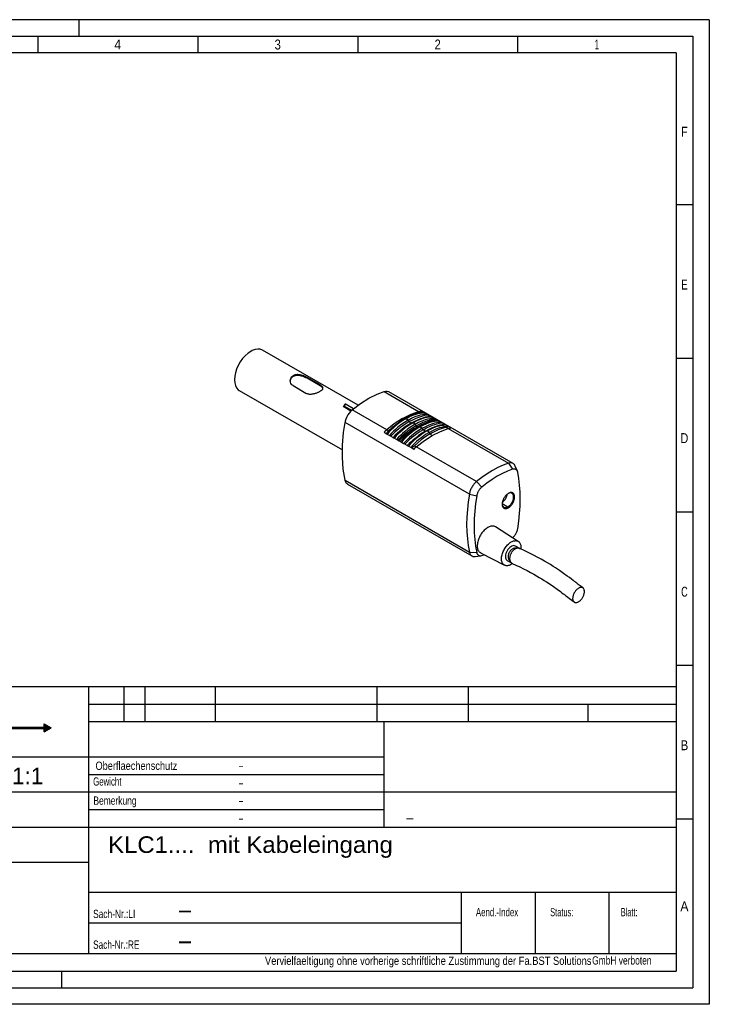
# Paper-space layout 'Blatt-1' of a CAD drawing. Header units: millimetres. Extents: x 0 to 420, y 0 to 297.
# Tile 2 of 2: x 212 to 420, y 0 to 297. Entities that reach past the tile are written whole.
import ezdxf
from ezdxf.enums import TextEntityAlignment as Align

# ---------------------------------------------------------------- set-up
doc = ezdxf.new("R2010")
doc.units = ezdxf.units.MM
doc.layers.add('LAYER0', color=7, linetype='Continuous')
doc.styles.add('VERO0-osifont', font='osifont-2014-11-14.ttf')
doc.styles.add('VERO1-TXT', font='txt')

# ---------------------------------------------------------------- blocks, each defined once
blk = doc.blocks.new('Entity set 0')
at = {"layer": 'LAYER0', "color": 252, "linetype": 'Continuous'}
for p, q in [((420, 297), (0, 297)), ((230, 297), (230, 292)), ((420, 297), (420, 0)), ((20, 292), (415, 292)), ((217.57, 292), (217.57, 287)), ((265.79, 292), (265.79, 287)), ((314.01, 292), (314.01, 287)), ((362.23, 292), (362.23, 287)), ((415, 292), (415, 5)), ((415, 241.13), (410, 241.13)), ((415, 194.82), (410, 194.82)), ((415, 148.5), (410, 148.5)), ((415, 102.18), (410, 102.18)), ((415, 55.87), (410, 55.87)), ((224.78, 10), (224.78, 5)), ((20, 5), (415, 5)), ((420, 0), (0, 0))]:
    blk.add_line(p, q, dxfattribs=at)
at = {"layer": 'LAYER0', "color": 4, "linetype": 'Continuous'}
for p, q in [((410, 287), (25, 287)), ((410, 287), (410, 10)), ((25, 10), (410, 10))]:
    blk.add_line(p, q, dxfattribs=at)
at = {"layer": 'LAYER0', "color": 7, "linetype": 'Continuous', "style": 'VERO0-osifont'}
for s, width, p, p2 in [('3', 0.977277, (288.95, 288.01), (290.86, 288.01)), ('2', 0.980352, (337.19, 288.01), (339.05, 288.01)), ('4', 0.976191, (240.67, 288.01), (242.7, 288.01)), ('1', 0.980834, (385.43, 288.01), (386.8, 288.01)), ('F', 0.980822, (411.52, 261.69), (413.48, 261.69)), ('E', 0.980822, (411.52, 215.59), (413.48, 215.59)), ('D', 0.979347, (411.33, 169.28), (413.67, 169.28)), ('C', 0.979347, (411.52, 122.96), (413.48, 122.96)), ('B', 0.977133, (411.34, 76.64), (413.66, 76.64)), ('A', 0.980459, (411.27, 28.05), (413.73, 28.05))]:
    blk.add_text(s, height=3, dxfattribs=dict(at, width=width)).set_placement(p, p2, align=Align.FIT)
blk = doc.blocks.new('Entity set 1')
at = {"layer": 'LAYER0', "color": 136, "linetype": 'Continuous'}
for p, q in [((155.6, 95.86), (410, 95.86)), ((155.6, 10), (155.6, 95.86)), ((155.6, 95.86), (410, 95.86)), ((232.98, 15.3), (232.98, 95.86)), ((243.58, 85.26), (243.58, 95.86)), ((249.94, 85.26), (249.94, 95.86)), ((271.14, 85.26), (271.14, 95.86)), ((319.9, 85.26), (319.9, 95.86)), ((347.46, 85.26), (347.46, 95.86)), ((232.98, 90.56), (410, 90.56)), ((383.5, 85.26), (383.5, 90.56)), ((232.98, 85.26), (410, 85.26)), ((322.02, 53.46), (322.02, 85.26)), ((155.6, 74.66), (322.02, 74.66)), ((184.22, 53.46), (184.22, 74.66)), ((160.9, 71.48), (169.38, 72.54)), ((160.9, 67.24), (160.9, 71.48)), ((169.38, 66.18), (169.38, 72.54)), ((175.74, 65.12), (175.74, 73.6)), ((159.84, 69.36), (170.44, 69.36)), ((171.5, 69.36), (179.98, 69.36)), ((232.98, 69.36), (322.02, 69.36)), ((160.9, 67.24), (169.38, 66.18)), ((155.6, 64.06), (410, 64.06)), ((232.98, 58.76), (322.02, 58.76)), ((155.6, 53.46), (410, 53.46)), ((155.6, 42.86), (232.98, 42.86)), ((232.98, 33.85), (410, 33.85)), ((345.34, 15.3), (345.34, 33.85)), ((367.6, 15.3), (367.6, 33.85)), ((389.86, 15.3), (389.86, 33.85)), ((232.98, 24.58), (345.34, 24.58)), ((155.6, 15.3), (410, 15.3))]:
    blk.add_line(p, q, dxfattribs=at)
at = {"layer": 'LAYER0', "color": 4, "linetype": 'Continuous'}
for p, q in [((165.3, 89.33), (175.75, 89.33)), ((165.54, 89.63), (175.52, 89.63)), ((165.78, 89.93), (175.28, 89.93)), ((166.02, 90.23), (175.05, 90.23)), ((166.37, 90.53), (174.68, 90.53)), ((166.78, 90.83), (174.28, 90.83)), ((167.18, 91.13), (173.89, 91.13)), ((167.74, 91.43), (173.3, 91.43)), ((168.5, 91.73), (172.57, 91.73)), ((169.97, 92.03), (171.11, 92.03)), ((164.25, 86.33), (165.52, 86.33)), ((164.3, 86.63), (165.52, 86.63)), ((164.34, 86.93), (165.52, 86.93)), ((164.39, 87.23), (165.52, 87.23)), ((164.43, 87.53), (165.52, 87.53)), ((164.55, 87.83), (165.52, 87.83)), ((164.68, 88.13), (176.38, 88.13)), ((164.81, 88.43), (176.25, 88.43)), ((164.94, 88.73), (176.12, 88.73)), ((165.05, 86.32), (165.52, 86.32)), ((165.05, 86.01), (165.05, 86.32)), ((165.07, 89.03), (175.98, 89.03)), ((165.52, 86.32), (165.52, 87.87)), ((165.52, 87.87), (167.63, 87.87)), ((166.25, 86.92), (168, 86.92)), ((166.25, 86.62), (168.01, 86.62)), ((167.92, 87.83), (170.34, 87.83)), ((168.49, 87.53), (169.8, 87.53)), ((168.61, 86.33), (169.49, 86.33)), ((168.69, 87.23), (169.54, 87.23)), ((168.74, 86.63), (169.43, 86.63)), ((168.75, 86.93), (169.44, 86.93)), ((168.76, 86.83), (168.76, 86.75)), ((168.76, 86.75), (169.42, 86.75)), ((168.76, 86.74), (169.42, 86.74)), ((169.42, 86.78), (169.42, 86.75)), ((170.21, 86.93), (172.03, 86.93)), ((170.28, 86.63), (174.25, 86.63)), ((170.48, 87.23), (171.57, 87.23)), ((171.09, 86.33), (174.25, 86.33)), ((171.81, 87.83), (173.1, 87.83)), ((172.09, 86.88), (172.48, 87.22)), ((172.15, 86.93), (174.25, 86.93)), ((172.41, 87.53), (173.1, 87.53)), ((172.48, 87.22), (173.1, 87.22)), ((172.49, 87.23), (172.63, 87.35)), ((172.49, 87.23), (173.1, 87.23)), ((172.49, 87.23), (173.1, 87.23)), ((173.1, 87.87), (176.14, 87.87)), ((173.1, 87.23), (173.1, 87.87)), ((173.1, 87.19), (173.1, 87.22)), ((173.1, 87.19), (174.25, 87.19)), ((174.25, 83.99), (174.25, 87.19)), ((174.98, 87.19), (176.14, 87.19)), ((174.98, 83.99), (174.98, 87.19)), ((174.98, 86.93), (176.71, 86.93)), ((174.98, 86.63), (176.75, 86.63)), ((174.98, 86.33), (176.79, 86.33)), ((176.14, 87.19), (176.14, 87.87)), ((176.14, 87.83), (176.5, 87.83)), ((176.14, 87.53), (176.63, 87.53)), ((176.14, 87.23), (176.67, 87.23)), ((164.21, 86.03), (165.05, 86.03)), ((164.21, 86.01), (165.05, 86.01)), ((164.21, 86), (165.05, 86)), ((164.24, 85.73), (165.05, 85.73)), ((164.28, 85.43), (165.52, 85.43)), ((164.31, 85.13), (165.52, 85.13)), ((164.35, 84.83), (165.52, 84.83)), ((164.38, 84.53), (165.52, 84.53)), ((164.47, 84.23), (165.52, 84.23)), ((164.59, 83.93), (170.64, 83.93)), ((164.71, 83.63), (176.35, 83.63)), ((164.83, 83.33), (176.21, 83.33)), ((165.05, 85.64), (165.05, 86)), ((165.05, 85.64), (165.52, 85.64)), ((165.52, 83.99), (165.52, 85.64)), ((165.52, 83.99), (167.77, 83.99)), ((166.25, 85.57), (167.99, 85.57)), ((166.25, 85.27), (168.24, 85.27)), ((166.25, 84.97), (168.22, 84.97)), ((168.34, 86.03), (169.67, 86.03)), ((168.56, 84.23), (169.79, 84.23)), ((168.77, 85.73), (170.65, 85.73)), ((168.83, 84.53), (169.4, 84.53)), ((168.94, 85.43), (171.78, 85.43)), ((168.95, 84.83), (169.54, 84.83)), ((168.98, 85.13), (171.96, 85.13)), ((169.3, 84.62), (169.86, 85.11)), ((170.2, 84.83), (171.83, 84.83)), ((171.37, 83.93), (176.48, 83.93)), ((172.17, 84.23), (174.25, 84.23)), ((172.36, 86.03), (174.25, 86.03)), ((172.5, 84.53), (174.25, 84.53)), ((172.64, 85.73), (174.25, 85.73)), ((172.67, 84.83), (174.25, 84.83)), ((172.72, 85.43), (174.25, 85.43)), ((172.73, 85.13), (174.25, 85.13)), ((174.25, 83.99), (174.98, 83.99)), ((174.98, 86.03), (176.83, 86.03)), ((174.98, 85.73), (176.83, 85.73)), ((174.98, 85.43), (176.79, 85.43)), ((174.98, 85.13), (176.74, 85.13)), ((174.98, 84.83), (176.7, 84.83)), ((174.98, 84.53), (176.66, 84.53)), ((174.98, 84.23), (176.61, 84.23)), ((177.77, 83.55), (219.52, 83.55)), ((177.77, 78.84), (177.77, 83.55)), ((177.77, 83.32), (221.53, 83.32)), ((178.09, 83.23), (219.52, 83.23)), ((178.09, 78.52), (178.09, 83.23)), ((219.52, 84.61), (221.64, 83.39)), ((219.52, 83.55), (219.52, 84.61)), ((219.52, 84.52), (219.68, 84.52)), ((219.52, 84.22), (220.2, 84.22)), ((219.52, 83.92), (220.72, 83.92)), ((219.52, 83.62), (221.23, 83.62)), ((219.52, 82.16), (221.64, 83.39)), ((219.52, 82.16), (219.52, 83.23)), ((164.96, 83.03), (176.08, 83.03)), ((165.14, 82.73), (175.94, 82.73)), ((165.37, 82.43), (175.7, 82.43)), ((165.59, 82.13), (175.46, 82.13)), ((165.82, 81.83), (175.22, 81.83)), ((166.09, 81.53), (174.98, 81.53)), ((166.48, 81.23), (174.59, 81.23)), ((166.87, 80.93), (174.18, 80.93)), ((167.26, 80.63), (173.77, 80.63)), ((167.94, 80.33), (173.13, 80.33)), ((177.77, 83.02), (178.09, 83.02)), ((177.77, 82.72), (178.09, 82.72)), ((177.77, 82.42), (178.09, 82.42)), ((177.77, 82.12), (178.09, 82.12)), ((177.77, 81.82), (178.09, 81.82)), ((177.77, 81.52), (178.09, 81.52)), ((177.77, 81.22), (178.09, 81.22)), ((177.77, 80.92), (178.09, 80.92)), ((177.77, 80.62), (178.09, 80.62)), ((177.77, 80.32), (178.09, 80.32)), ((219.52, 83.02), (221.01, 83.02)), ((219.52, 82.72), (220.49, 82.72)), ((219.52, 82.42), (219.97, 82.42)), ((164.2, 78.84), (177.77, 78.84)), ((164.2, 78.52), (164.2, 78.84)), ((164.2, 78.82), (178.09, 78.82)), ((164.2, 78.52), (178.09, 78.52)), ((168.65, 80.03), (172.37, 80.03)), ((177.77, 80.02), (178.09, 80.02)), ((177.77, 79.72), (178.09, 79.72)), ((177.77, 79.42), (178.09, 79.42)), ((177.77, 79.12), (178.09, 79.12))]:
    blk.add_line(p, q, dxfattribs=at)
at = {"layer": 'LAYER0', "color": 9, "linetype": 'Continuous'}
for p, q in [((179.76, 87.16), (180.06, 87.16)), ((179.81, 86.86), (180.16, 86.86)), ((179.84, 87.46), (180.18, 87.46)), ((180.05, 86.56), (180.58, 86.56)), ((180.15, 87.76), (181.3, 87.76)), ((180.52, 86.26), (181.09, 86.26)), ((182.49, 86.26), (182.79, 86.26)), ((182.59, 86.56), (182.92, 86.56)), ((182.82, 86.86), (184.14, 86.86)), ((184.04, 86.56), (184.37, 86.56)), ((184.17, 86.26), (184.48, 86.26)), ((185.63, 87.81), (185.9, 87.81)), ((185.63, 87.51), (185.9, 87.51)), ((185.63, 87.21), (185.9, 87.21)), ((185.63, 86.91), (185.9, 86.91)), ((185.63, 86.61), (185.9, 86.61)), ((185.63, 86.31), (185.9, 86.31)), ((187.2, 86.86), (187.47, 86.86)), ((187.2, 86.56), (187.47, 86.56)), ((187.2, 86.26), (187.47, 86.26)), ((188.65, 86.86), (188.92, 86.86)), ((188.65, 86.56), (188.92, 86.56)), ((188.65, 86.26), (188.92, 86.26)), ((189.96, 86.86), (191.17, 86.86)), ((190.39, 87.46), (190.66, 87.46)), ((190.39, 87.16), (190.66, 87.16)), ((190.39, 86.56), (190.66, 86.56)), ((190.39, 86.26), (190.66, 86.26)), ((192.26, 87.92), (192.53, 87.92)), ((192.26, 86.91), (192.53, 86.91)), ((192.26, 86.61), (192.53, 86.61)), ((192.26, 86.31), (192.53, 86.31)), ((193.7, 86.26), (194, 86.26)), ((193.8, 86.56), (194.13, 86.56)), ((194.03, 86.86), (195.35, 86.86)), ((195.25, 86.56), (195.58, 86.56)), ((195.38, 86.26), (195.68, 86.26)), ((196.84, 86.91), (197.09, 86.91)), ((196.84, 86.61), (197.28, 86.61)), ((196.84, 86.31), (197.15, 86.31)), ((197.29, 86.91), (198.32, 86.91)), ((198.2, 86.61), (198.51, 86.61)), ((198.29, 86.31), (198.56, 86.31)), ((199.7, 86.56), (199.97, 86.56)), ((199.75, 86.26), (200.12, 86.26)), ((199.82, 86.86), (200.94, 86.86)), ((179.78, 85.06), (180.12, 85.06)), ((180.73, 85.06), (181.23, 85.06)), ((180.97, 85.96), (181.35, 85.96)), ((181.09, 85.36), (181.4, 85.36)), ((181.14, 85.66), (181.44, 85.66)), ((182.45, 85.96), (182.75, 85.96)), ((182.47, 85.66), (182.77, 85.66)), ((182.56, 85.36), (182.88, 85.36)), ((182.74, 85.06), (183.17, 85.06)), ((183.79, 85.06), (184.22, 85.06)), ((184.08, 85.36), (184.4, 85.36)), ((184.19, 85.66), (184.49, 85.66)), ((184.2, 86.09), (184.5, 86.09)), ((184.2, 86.09), (184.21, 85.97)), ((184.21, 85.92), (184.21, 85.97)), ((184.21, 85.97), (184.51, 85.97)), ((184.21, 85.96), (184.51, 85.96)), ((184.5, 86.09), (184.51, 85.97)), ((184.51, 85.97), (184.51, 85.92)), ((185.63, 86.01), (185.9, 86.01)), ((185.63, 85.71), (185.9, 85.71)), ((185.63, 85.41), (185.9, 85.41)), ((185.63, 85.11), (185.9, 85.11)), ((187.2, 85.96), (187.47, 85.96)), ((187.2, 85.66), (187.47, 85.66)), ((187.22, 85.36), (187.51, 85.36)), ((187.34, 85.06), (187.72, 85.06)), ((188.29, 85.06), (188.59, 85.06)), ((188.56, 85.36), (188.92, 85.36)), ((188.64, 85.66), (188.92, 85.66)), ((188.65, 85.96), (188.92, 85.96)), ((188.68, 85.06), (188.93, 85.06)), ((190.39, 85.96), (190.66, 85.96)), ((190.39, 85.66), (190.66, 85.66)), ((190.39, 85.36), (190.66, 85.36)), ((190.43, 85.06), (190.76, 85.06)), ((192.26, 86.01), (192.53, 86.01)), ((192.26, 85.71), (192.53, 85.71)), ((192.26, 85.41), (192.53, 85.41)), ((192.26, 85.11), (192.53, 85.11)), ((193.66, 85.96), (193.96, 85.96)), ((193.68, 85.66), (193.98, 85.66)), ((193.77, 85.36), (194.08, 85.36)), ((193.95, 85.06), (194.38, 85.06)), ((195, 85.06), (195.42, 85.06)), ((195.29, 85.36), (195.61, 85.36)), ((195.39, 85.66), (195.7, 85.66)), ((195.41, 86.1), (195.71, 86.1)), ((195.41, 86.1), (195.42, 85.99)), ((195.42, 85.92), (195.42, 85.99)), ((195.42, 85.99), (195.72, 85.99)), ((195.42, 85.96), (195.72, 85.96)), ((195.71, 86.1), (195.72, 85.99)), ((195.72, 85.99), (195.72, 85.92)), ((196.84, 86.01), (197.11, 86.01)), ((196.84, 85.71), (197.11, 85.71)), ((196.84, 85.41), (197.11, 85.41)), ((196.84, 85.11), (197.11, 85.11)), ((198.29, 86.01), (198.57, 86.01)), ((198.29, 85.71), (198.57, 85.71)), ((198.29, 85.41), (198.57, 85.41)), ((198.29, 85.11), (198.57, 85.11)), ((199.68, 85.06), (199.87, 85.06)), ((200.09, 85.96), (200.66, 85.96)), ((200.55, 85.06), (200.96, 85.06)), ((200.62, 85.66), (201.01, 85.66)), ((200.75, 85.36), (201.05, 85.36))]:
    blk.add_line(p, q, dxfattribs=at)
at = {"layer": 'LAYER0', "color": 7, "linetype": 'Continuous'}
for radius in [3.18, 2.12]:
    blk.add_circle((175.74, 69.36), radius, dxfattribs=at)
at = {"layer": 'LAYER0', "color": 7, "linetype": 'Continuous', "style": 'VERO1-TXT'}
for s, height, width, p, p2 in [('1:1', 5, 0.968762, (209.81, 66.4), (219.26, 66.4)), ('Oberflaechenschutz', 2.5, 0.685911, (234.98, 70.71), (259.64, 70.71)), ('-', 2.5, 0.6561, (277.96, 70.82), (279.68, 70.82)), ('Gewicht', 2.5, 0.618057, (234.27, 65.96), (242.8, 65.96)), ('-', 2.5, 0.6561, (277.96, 65.52), (279.68, 65.52)), ('Bemerkung', 2.5, 0.642143, (234.35, 60.19), (247.35, 60.19)), ('-', 2.5, 0.6561, (277.96, 60.22), (279.68, 60.22)), ('A3', 3.5, 1.040486, (159.78, 55.29), (165.85, 55.29)), ('-', 2.5, 0.6561, (277.96, 54.92), (279.68, 54.92)), ('-', 3, 0.932028, (328.24, 54.8), (331.17, 54.8)), ('KLC1....  mit Kabeleingang', 5, 0.830687, (238.77, 45.67), (324.61, 45.67)), ('-', 3, 0.932028, (171.4, 46.82), (174.32, 46.82)), ('Sach-Nr.:LI', 2.5, 0.600164, (234.26, 26.02), (246.98, 26.02)), ('-', 5, 0.932028, (259.51, 26.05), (264.4, 26.05)), ('Aend.-Index', 2.5, 0.569737, (349.65, 26.55), (362.4, 26.55)), ('Status:', 2.5, 0.556421, (372.04, 26.55), (379, 26.55)), ('Blatt:', 2.5, 0.543358, (393.31, 26.55), (398.36, 26.55)), ('Sach-Nr.:RE', 2.5, 0.601086, (234.26, 16.75), (248.21, 16.75)), ('-', 5, 0.932028, (259.51, 16.78), (264.4, 16.78)), ('Vervielfaeltigung ohne vorherige schriftliche Zustimmung der Fa.BST Solutions', 2.5, 0.650044, (286.06, 11.89), (384.49, 11.89)), (' GmbH verboten', 2.5, 0.591369, (383.99, 11.99), (402.58, 11.99))]:
    blk.add_text(s, height=height, dxfattribs=dict(at, width=width)).set_placement(p, p2, align=Align.FIT)
blk = doc.blocks.new('View  1')
at = {"layer": 'LAYER0', "color": 4, "linetype": 'Continuous'}
for p, q in [((314.12, 180.68), (285.31, 197.31)), ((302.67, 186.82), (298.78, 189.06)), ((302.67, 186.57), (298.78, 188.82)), ((278.31, 185.18), (309.4, 167.24)), ((294.54, 186.61), (298.43, 184.37)), ((360.86, 163.14), (323.38, 184.78)), ((309.87, 180.51), (309.81, 180.46)), ((309.89, 180.56), (309.87, 180.52)), ((309.87, 180.52), (309.87, 180.51)), ((309.87, 180.52), (309.87, 180.52)), ((312.79, 179.65), (310.56, 180.94)), ((362.15, 160.77), (361.5, 162.37)), ((362.24, 160.49), (362.15, 160.78)), ((310.96, 156.89), (348.44, 135.25)), ((362.43, 139.63), (355.53, 144.02)), ((362.9, 137.46), (361.55, 138.23)), ((349.42, 135.08), (351.13, 135.31)), ((351.03, 136.22), (358.28, 132.45)), ((351.13, 135.31), (351.42, 135.38)), ((351.42, 135.38), (352.14, 135.63)), ((359.05, 133.9), (360.47, 133.08)), ((360.47, 133.08), (360.64, 133))]:
    blk.add_line(p, q, dxfattribs=at)
at = {"layer": 'LAYER0', "color": 136, "linetype": 'Continuous'}
for p, q in [((298.78, 189.06), (298.78, 188.82)), ((302.67, 186.82), (302.67, 186.57)), ((321.98, 184.86), (332.38, 178.85)), ((311.96, 178.93), (309.59, 180.31)), ((309.98, 180.45), (312.2, 179.17)), ((322.75, 173.29), (312.35, 179.3)), ((332.95, 178.56), (332.38, 178.85)), ((333.12, 178.97), (333.69, 178.64)), ((333.69, 178.64), (334.04, 178.43)), ((334.04, 178.43), (334.75, 178.03)), ((347.67, 153.9), (310.19, 175.54)), ((328.13, 176.58), (328.48, 176.61)), ((329.54, 175.77), (329.19, 176.21)), ((330.25, 175.36), (330.6, 175.39)), ((335.1, 177.82), (334.75, 178.03)), ((335.1, 177.82), (335.81, 177.41)), ((335.81, 177.41), (336.16, 177.21)), ((336.87, 176.8), (336.16, 177.21)), ((337.22, 176.6), (336.87, 176.8)), ((337.22, 176.6), (337.58, 176.39)), ((337.93, 176.19), (337.58, 176.39)), ((337.93, 176.19), (338.28, 175.99)), ((338.28, 175.99), (338.99, 175.58)), ((339.34, 175.37), (338.99, 175.58)), ((340.05, 174.96), (339.34, 175.37)), ((322.01, 172.55), (322.57, 172.22)), ((323.31, 172.99), (322.75, 173.29)), ((331.66, 174.54), (331.31, 174.98)), ((332.37, 174.13), (332.73, 174.16)), ((333.79, 173.32), (333.43, 173.76)), ((334.49, 172.91), (334.85, 172.94)), ((335.91, 172.09), (335.55, 172.53)), ((340.05, 174.96), (340.41, 174.76)), ((341.11, 174.35), (340.41, 174.76)), ((340.73, 174.07), (341.29, 173.71)), ((341.47, 174.15), (341.11, 174.35)), ((341.29, 173.71), (359.46, 163.22)), ((342.03, 173.82), (341.47, 174.15)), ((322.57, 172.22), (322.92, 172.02)), ((322.92, 172.02), (323.63, 171.61)), ((323.98, 171.4), (323.63, 171.61)), ((323.98, 171.4), (324.69, 171)), ((324.69, 171), (325.05, 170.79)), ((325.75, 170.38), (325.05, 170.79)), ((326.11, 170.18), (325.75, 170.38)), ((326.11, 170.18), (326.46, 169.98)), ((326.81, 169.77), (326.46, 169.98)), ((326.81, 169.77), (327.17, 169.57)), ((327.17, 169.57), (327.87, 169.16)), ((328.23, 168.95), (327.87, 169.16)), ((328.93, 168.55), (328.23, 168.95)), ((328.93, 168.55), (329.29, 168.34)), ((330, 167.93), (329.29, 168.34)), ((330.35, 167.73), (330, 167.93)), ((330.91, 167.4), (330.35, 167.73)), ((331.09, 168.5), (331.66, 168.15)), ((349.83, 157.66), (331.66, 168.15)), ((359.46, 163.22), (360.7, 161.38)), ((310.19, 158.07), (347.67, 136.43)), ((349.83, 157.66), (351.42, 156.02)), ((347.67, 153.9), (349.88, 153.35)), ((357.57, 151.1), (359.29, 150.04)), ((359.44, 149.79), (359.29, 150.04)), ((347.67, 136.43), (349.88, 136.28)), ((360.35, 133.17), (360.62, 133)), ((360.47, 133.08), (360.35, 133.17))]:
    blk.add_line(p, q, dxfattribs=at)
at = {"layer": 'LAYER0', "color": 4, "linetype": 'Continuous', "flags": 128}
for points in [[(281.81, 196.96), (280.95, 196.38), (280.12, 195.64), (279.34, 194.77), (278.63, 193.79), (278.02, 192.73), (277.53, 191.63), (277.16, 190.52), (276.94, 189.43), (276.86, 188.39), (276.94, 187.44), (277.16, 186.61), (277.53, 185.91), (278.02, 185.38), (278.31, 185.18)], [(285.31, 197.31), (284.65, 197.57), (283.91, 197.63), (283.09, 197.51), (282.25, 197.19), (281.81, 196.96)], [(298.78, 189.06), (298.61, 189.16), (298.42, 189.26), (298.22, 189.35), (298.01, 189.44), (297.8, 189.53), (297.58, 189.61), (297.35, 189.68), (297.12, 189.75), (296.88, 189.81), (296.63, 189.86), (296.38, 189.9), (296.14, 189.92), (295.93, 189.93), (295.73, 189.93), (295.54, 189.91), (295.34, 189.89), (295.16, 189.85), (294.99, 189.81), (294.83, 189.75), (294.67, 189.68), (294.53, 189.61), (294.39, 189.52), (294.25, 189.4), (294.12, 189.28), (294, 189.14), (293.9, 188.99), (293.82, 188.83), (293.75, 188.67), (293.7, 188.5), (293.67, 188.32), (293.66, 188.13), (293.66, 188.12)], [(298.78, 188.82), (298.61, 188.92), (298.42, 189.01), (298.22, 189.11), (298.01, 189.2), (297.8, 189.28), (297.58, 189.36), (297.35, 189.44), (297.12, 189.5), (296.88, 189.56), (296.63, 189.61), (296.38, 189.65), (296.14, 189.68), (295.93, 189.68), (295.73, 189.68), (295.54, 189.67), (295.34, 189.64), (295.16, 189.61), (294.99, 189.56), (294.83, 189.51), (294.67, 189.44), (294.53, 189.36), (294.39, 189.27), (294.25, 189.16), (294.12, 189.03), (294, 188.89), (293.9, 188.75), (293.82, 188.59), (293.75, 188.42), (293.7, 188.25), (293.67, 188.08), (293.67, 188)], [(298.43, 184.37), (298.61, 184.28), (298.8, 184.2), (298.99, 184.15), (299.2, 184.1), (299.42, 184.08), (299.64, 184.06), (299.86, 184.07), (300.09, 184.08), (300.34, 184.11), (300.59, 184.15), (300.83, 184.2), (301.08, 184.26), (301.28, 184.32), (301.48, 184.39), (301.68, 184.46), (301.87, 184.53), (302.06, 184.61), (302.23, 184.69), (302.39, 184.77), (302.54, 184.85), (302.69, 184.93), (302.82, 185.01), (302.97, 185.11), (303.1, 185.2), (303.22, 185.3), (303.31, 185.39), (303.4, 185.49), (303.46, 185.58), (303.51, 185.68), (303.54, 185.77), (303.55, 185.87), (303.55, 185.88)], [(303.55, 185.88), (303.54, 185.97), (303.51, 186.06), (303.46, 186.16), (303.41, 186.24), (303.33, 186.33), (303.25, 186.41), (303.15, 186.5), (303.04, 186.58), (302.93, 186.66), (302.81, 186.74), (302.67, 186.82)], [(303.54, 185.75), (303.51, 185.82), (303.46, 185.92), (303.39, 186.02), (303.3, 186.12), (303.22, 186.19), (303.14, 186.26), (303.04, 186.34), (302.96, 186.4), (302.87, 186.45), (302.77, 186.51), (302.67, 186.57)], [(312.35, 179.3), (314.85, 181.2), (317.38, 182.79), (319.9, 184.06), (321.98, 184.86)], [(321.98, 184.86), (322.46, 184.96), (322.89, 184.95), (323.29, 184.83), (323.38, 184.78)], [(309.81, 180.46), (309.59, 180.31)], [(310.56, 180.94), (310.54, 180.95), (310.52, 180.96), (310.49, 180.97), (310.47, 180.98), (310.45, 180.99), (310.43, 180.99), (310.41, 180.99), (310.39, 180.99), (310.36, 180.99), (310.35, 180.99), (310.33, 180.99), (310.29, 180.98), (310.26, 180.98), (310.22, 180.96), (310.19, 180.95), (310.17, 180.94), (310.15, 180.93), (310.13, 180.91), (310.1, 180.89), (310.08, 180.88), (310.06, 180.85), (310.03, 180.83), (310.02, 180.81), (310, 180.79), (309.98, 180.77), (309.97, 180.74), (309.95, 180.72), (309.94, 180.69), (309.92, 180.67), (309.91, 180.64), (309.9, 180.62), (309.89, 180.59), (309.89, 180.56)], [(312.35, 179.3), (311.88, 178.85), (311.44, 178.34), (311.05, 177.77), (310.72, 177.16), (310.45, 176.52), (310.26, 175.89), (310.19, 175.54)], [(328.48, 176.61), (329.56, 177.19), (330.62, 177.67), (331.67, 178.04), (332.28, 178.21), (332.88, 178.34), (333.47, 178.42), (334.04, 178.43)], [(310.19, 158.07), (309.66, 161.4), (309.41, 164.93), (309.44, 168.64), (309.76, 172.49), (310.19, 175.54)], [(328.48, 176.61), (327.41, 175.95), (326.34, 175.2), (325.29, 174.35), (324.68, 173.82), (324.08, 173.26), (323.49, 172.66), (322.92, 172.02)], [(329.19, 176.21), (328.12, 175.54), (327.05, 174.79), (326, 173.94), (325.39, 173.41), (324.79, 172.85), (324.2, 172.25), (323.63, 171.61)], [(329.54, 175.77), (328.48, 175.12), (327.43, 174.38), (326.38, 173.58), (325.77, 173.08), (325.16, 172.57), (324.56, 172.02), (323.98, 171.4)], [(330.25, 175.36), (329.3, 174.78), (328.36, 174.14), (327.42, 173.44), (326.72, 172.88), (326.03, 172.3), (325.35, 171.69), (324.69, 171)], [(330.6, 175.39), (329.53, 174.73), (328.47, 173.97), (327.42, 173.13), (326.81, 172.59), (326.2, 172.03), (325.62, 171.43), (325.05, 170.79)], [(329.19, 176.21), (330.26, 176.78), (331.33, 177.26), (332.38, 177.63), (332.99, 177.8), (333.59, 177.93), (334.18, 178.01), (334.75, 178.03)], [(329.54, 175.77), (330.6, 176.34), (331.66, 176.83), (332.71, 177.23), (333.32, 177.45), (333.93, 177.64), (334.53, 177.78), (335.1, 177.82)], [(330.25, 175.36), (331.2, 175.88), (332.14, 176.33), (333.08, 176.7), (333.78, 176.95), (334.47, 177.18), (335.15, 177.35), (335.81, 177.41)], [(330.6, 175.39), (331.68, 175.97), (332.74, 176.44), (333.79, 176.81), (334.4, 176.98), (335, 177.11), (335.59, 177.19), (336.16, 177.21)], [(331.31, 174.98), (332.38, 175.56), (333.45, 176.03), (334.5, 176.4), (335.11, 176.57), (335.71, 176.7), (336.3, 176.79), (336.87, 176.8)], [(331.66, 174.54), (332.73, 175.12), (333.78, 175.6), (334.83, 176.01), (335.44, 176.22), (336.05, 176.41), (336.65, 176.55), (337.22, 176.6)], [(332.37, 174.13), (333.43, 174.71), (334.49, 175.2), (335.54, 175.6), (336.15, 175.81), (336.76, 176), (337.36, 176.14), (337.93, 176.19)], [(332.73, 174.16), (333.8, 174.74), (334.86, 175.22), (335.91, 175.59), (336.52, 175.76), (337.12, 175.89), (337.71, 175.97), (338.28, 175.99)], [(333.43, 173.76), (334.51, 174.33), (335.57, 174.81), (336.62, 175.18), (337.23, 175.35), (337.83, 175.48), (338.42, 175.56), (338.99, 175.58)], [(333.79, 173.32), (334.73, 173.84), (335.68, 174.28), (336.61, 174.66), (337.31, 174.91), (338.01, 175.14), (338.69, 175.31), (339.34, 175.37)], [(331.31, 174.98), (330.24, 174.32), (329.17, 173.56), (328.12, 172.72), (327.51, 172.19), (326.91, 171.62), (326.32, 171.03), (325.75, 170.38)], [(331.66, 174.54), (330.6, 173.89), (329.55, 173.16), (328.5, 172.36), (327.89, 171.86), (327.28, 171.35), (326.68, 170.8), (326.11, 170.18)], [(332.37, 174.13), (331.31, 173.49), (330.25, 172.75), (329.21, 171.95), (328.59, 171.45), (327.99, 170.94), (327.39, 170.39), (326.81, 169.77)], [(332.73, 174.16), (331.65, 173.5), (330.59, 172.75), (329.54, 171.9), (328.93, 171.37), (328.33, 170.81), (327.74, 170.21), (327.17, 169.57)], [(333.43, 173.76), (332.36, 173.09), (331.29, 172.34), (330.24, 171.5), (329.63, 170.96), (329.03, 170.4), (328.44, 169.8), (327.87, 169.16)], [(333.79, 173.32), (332.84, 172.74), (331.89, 172.1), (330.96, 171.39), (330.26, 170.84), (329.57, 170.26), (328.88, 169.65), (328.23, 168.95)], [(334.49, 172.91), (333.43, 172.26), (332.38, 171.53), (331.33, 170.72), (330.72, 170.23), (330.11, 169.71), (329.51, 169.16), (328.93, 168.55)], [(334.85, 172.94), (333.77, 172.28), (332.71, 171.52), (331.66, 170.68), (331.05, 170.14), (330.45, 169.58), (329.86, 168.98), (329.29, 168.34)], [(335.55, 172.53), (334.48, 171.87), (333.41, 171.11), (332.36, 170.27), (331.76, 169.74), (331.15, 169.17), (330.57, 168.58), (330, 167.93)], [(334.49, 172.91), (335.55, 173.49), (336.61, 173.97), (337.66, 174.38), (338.27, 174.59), (338.88, 174.78), (339.48, 174.92), (340.05, 174.96)], [(334.85, 172.94), (335.92, 173.52), (336.99, 173.99), (338.04, 174.36), (338.65, 174.53), (339.25, 174.66), (339.83, 174.74), (340.41, 174.76)], [(335.55, 172.53), (336.63, 173.11), (337.69, 173.58), (338.74, 173.95), (339.35, 174.12), (339.95, 174.25), (340.54, 174.34), (341.11, 174.35)], [(359.46, 163.22), (357.87, 162.63), (356.26, 161.9), (354.65, 161.04), (353.03, 160.04), (351.42, 158.91), (349.83, 157.66)], [(360.7, 161.38), (359.17, 160.82), (357.62, 160.11), (356.06, 159.28), (354.5, 158.31), (352.95, 157.23), (351.42, 156.02)], [(360.86, 163.14), (360.71, 163.22), (360.56, 163.27), (360.39, 163.31), (360.22, 163.33), (360.04, 163.33), (359.85, 163.31), (359.66, 163.27), (359.46, 163.22)], [(362.15, 160.78), (362.11, 160.88), (362.04, 160.99), (361.97, 161.09), (361.89, 161.18), (361.8, 161.26), (361.7, 161.33), (361.59, 161.38), (361.48, 161.42), (361.36, 161.45), (361.24, 161.46), (361.11, 161.46), (360.98, 161.45), (360.84, 161.42), (360.7, 161.38)], [(361.5, 162.37), (361.43, 162.52), (361.34, 162.67), (361.24, 162.82), (361.13, 162.94), (361, 163.05), (360.86, 163.14), (360.86, 163.14)], [(362.24, 143.41), (362.58, 145.72), (362.83, 148), (362.98, 150.23), (363.02, 152.4), (362.98, 154.52), (362.83, 156.58), (362.58, 158.57), (362.24, 160.49)], [(310.96, 156.89), (310.64, 157.14), (310.39, 157.49), (310.22, 157.93), (310.19, 158.07)], [(349.83, 157.66), (349.63, 157.49), (349.44, 157.3), (349.26, 157.11), (349.07, 156.9), (348.9, 156.68), (348.73, 156.45), (348.58, 156.21), (348.43, 155.96), (348.29, 155.71), (348.16, 155.46), (348.05, 155.2), (347.95, 154.94), (347.86, 154.68), (347.78, 154.42), (347.72, 154.16), (347.67, 153.9)], [(351.42, 156.02), (351.28, 155.9), (351.14, 155.77), (351.01, 155.63), (350.88, 155.48), (350.76, 155.32), (350.64, 155.16), (350.53, 154.99), (350.42, 154.82), (350.32, 154.64), (350.23, 154.46), (350.15, 154.27), (350.08, 154.09), (350.01, 153.9), (349.96, 153.72), (349.91, 153.53), (349.88, 153.35)], [(347.67, 153.9), (347.32, 151.54), (347.07, 149.21), (346.91, 146.93), (346.86, 144.71), (346.91, 142.54), (347.07, 140.43), (347.32, 138.39), (347.67, 136.43)], [(349.88, 153.35), (349.54, 151.04), (349.29, 148.77), (349.14, 146.54), (349.09, 144.36), (349.14, 142.24), (349.29, 140.18), (349.54, 138.19), (349.88, 136.28)], [(359.44, 154.12), (359.29, 154.03), (359.14, 153.92), (359, 153.8), (358.86, 153.68), (358.72, 153.54), (358.58, 153.39), (358.46, 153.23), (358.33, 153.07), (358.22, 152.9), (358.11, 152.72), (358.01, 152.54), (357.92, 152.35), (357.84, 152.16), (357.77, 151.97), (357.7, 151.78), (357.65, 151.59), (357.61, 151.4), (357.58, 151.22), (357.57, 151.04), (357.56, 150.87), (357.56, 150.87)], [(358.99, 153.8), (358.97, 153.64), (358.93, 153.48), (358.89, 153.31), (358.83, 153.14), (358.77, 152.97), (358.7, 152.81), (358.62, 152.64), (358.53, 152.48), (358.43, 152.32), (358.33, 152.17), (358.22, 152.02), (358.11, 151.88), (357.99, 151.75), (357.86, 151.63), (357.74, 151.51), (357.61, 151.41)], [(359.29, 150.04), (359.43, 150.12), (359.56, 150.22), (359.69, 150.33), (359.82, 150.45), (359.95, 150.57), (360.07, 150.71), (360.19, 150.85), (360.31, 151.01), (360.41, 151.17), (360.51, 151.33), (360.6, 151.5), (360.69, 151.67), (360.76, 151.84), (360.83, 152.02), (360.89, 152.19), (360.93, 152.37), (360.97, 152.54), (361, 152.71), (361.01, 152.87), (361.02, 153.03), (361.01, 153.19), (361, 153.33), (360.97, 153.47), (360.93, 153.6), (360.89, 153.72), (360.83, 153.83), (360.76, 153.93), (360.69, 154.02), (360.6, 154.09), (360.51, 154.15), (360.48, 154.17)], [(360.48, 154.17), (360.41, 154.2), (360.31, 154.24), (360.19, 154.26), (360.08, 154.27), (359.95, 154.26), (359.82, 154.24), (359.69, 154.21), (359.56, 154.16), (359.43, 154.11), (359.36, 154.07)], [(359.44, 149.79), (359.58, 149.88), (359.73, 149.98), (359.87, 150.1), (360.02, 150.23), (360.15, 150.36), (360.29, 150.51), (360.42, 150.67), (360.54, 150.84), (360.65, 151.01), (360.76, 151.19), (360.86, 151.37), (360.95, 151.55), (361.04, 151.74), (361.11, 151.93), (361.17, 152.12), (361.22, 152.31), (361.26, 152.5), (361.29, 152.68), (361.31, 152.86), (361.31, 153.03), (361.31, 153.2), (361.29, 153.36), (361.26, 153.51), (361.22, 153.65), (361.17, 153.78), (361.11, 153.9), (361.04, 154.01), (360.95, 154.1), (360.86, 154.18), (360.76, 154.25), (360.65, 154.3), (360.54, 154.34), (360.42, 154.36), (360.29, 154.37), (360.15, 154.37), (360.02, 154.35), (359.87, 154.31), (359.73, 154.26), (359.58, 154.2), (359.44, 154.12)], [(357.56, 150.95), (357.57, 150.88), (357.58, 150.74), (357.61, 150.6), (357.65, 150.47), (357.69, 150.35), (357.75, 150.24), (357.82, 150.14), (357.89, 150.05), (357.97, 149.98), (358.04, 149.94)], [(357.56, 150.87), (357.57, 150.7), (357.58, 150.54), (357.61, 150.39), (357.65, 150.25), (357.7, 150.12), (357.76, 150), (357.84, 149.9), (357.92, 149.8), (358.01, 149.72), (358.11, 149.65), (358.22, 149.6), (358.33, 149.56), (358.46, 149.54), (358.58, 149.53), (358.72, 149.54), (358.86, 149.56), (359, 149.59), (359.14, 149.64), (359.29, 149.71), (359.44, 149.79)], [(358.04, 149.94), (358.07, 149.92), (358.17, 149.87), (358.27, 149.83), (358.39, 149.81), (358.5, 149.8), (358.63, 149.81), (358.76, 149.83), (358.89, 149.86), (359.02, 149.91), (359.15, 149.97), (359.29, 150.04)], [(353.23, 143.83), (352.96, 143.66), (352.7, 143.47), (352.44, 143.25), (352.18, 143.01), (351.93, 142.76), (351.69, 142.48), (351.46, 142.19), (351.24, 141.88), (351.04, 141.56), (350.86, 141.23), (350.69, 140.89), (350.53, 140.54), (350.4, 140.2), (350.29, 139.86), (350.2, 139.51), (350.12, 139.17), (350.08, 138.84), (350.05, 138.52), (350.05, 138.21), (350.07, 137.91), (350.11, 137.63), (350.17, 137.37), (350.26, 137.12), (350.37, 136.89), (350.49, 136.7), (350.64, 136.53), (350.8, 136.37), (350.99, 136.25), (351.03, 136.22)], [(355.53, 144.02), (355.52, 144.03), (355.33, 144.13), (355.11, 144.2), (354.89, 144.24), (354.66, 144.26), (354.42, 144.25), (354.16, 144.2), (353.9, 144.13), (353.68, 144.05), (353.45, 143.95), (353.23, 143.83)], [(360.7, 140.74), (360.86, 140.88), (361.01, 141.03), (361.16, 141.19), (361.3, 141.36), (361.43, 141.54), (361.56, 141.72), (361.68, 141.92), (361.79, 142.12), (361.9, 142.33), (361.99, 142.55), (362.07, 142.77), (362.14, 142.98), (362.2, 143.2), (362.24, 143.41)], [(360.3, 139.46), (360.54, 139.59), (360.78, 139.69), (361.03, 139.77), (361.27, 139.83), (361.5, 139.85), (361.71, 139.86), (361.93, 139.83), (362.13, 139.77), (362.32, 139.7), (362.43, 139.63)], [(362.43, 139.63), (362.49, 139.59), (362.64, 139.46), (362.79, 139.3), (362.91, 139.13), (363.01, 138.93), (363.1, 138.71), (363.16, 138.47), (363.21, 138.22), (363.23, 137.95), (363.23, 137.66), (363.22, 137.36), (363.21, 137.31)], [(358.28, 132.45), (358.15, 132.52), (357.99, 132.64), (357.85, 132.79), (357.72, 132.96), (357.61, 133.15), (357.52, 133.37), (357.45, 133.6), (357.4, 133.85), (357.37, 134.12), (357.36, 134.41), (357.38, 134.69), (357.41, 134.99), (357.46, 135.31), (357.54, 135.63), (357.63, 135.94), (357.74, 136.26), (357.88, 136.58), (358.03, 136.9), (358.19, 137.2), (358.37, 137.5), (358.56, 137.79), (358.77, 138.08), (358.98, 138.34), (359.2, 138.58), (359.44, 138.81), (359.68, 139.03), (359.84, 139.15), (359.99, 139.26), (360.14, 139.36), (360.3, 139.46)], [(361.55, 138.23), (361.31, 138.33), (361.05, 138.35), (360.76, 138.31), (360.45, 138.19), (360.15, 138.01), (359.84, 137.78), (359.55, 137.49), (359.29, 137.16), (359.05, 136.79), (358.85, 136.4), (358.7, 136.01), (358.59, 135.61), (358.54, 135.23), (358.53, 135.05)], [(381.93, 125.59), (381.7, 125.78), (381.05, 126.27), (380.52, 126.68), (380.1, 127.01), (379.78, 127.25), (379.58, 127.41), (379.39, 127.55), (379.19, 127.7), (378.98, 127.85), (378.44, 128.26), (377.84, 128.7), (377.2, 129.17), (376.04, 129.99), (374.86, 130.81), (373.67, 131.61), (372.9, 132.11), (372.09, 132.62), (371.22, 133.15), (370.29, 133.69), (369.3, 134.24), (368.27, 134.81), (366.97, 135.48), (365.61, 136.16), (364.17, 136.85), (362.87, 137.47)], [(347.67, 136.43), (347.72, 136.24), (347.78, 136.05), (347.86, 135.88), (347.95, 135.72), (348.05, 135.58), (348.16, 135.45), (348.29, 135.35), (348.43, 135.25), (348.43, 135.25)], [(348.43, 135.25), (348.58, 135.18), (348.73, 135.12), (348.9, 135.09), (349.07, 135.07), (349.26, 135.07), (349.42, 135.08)], [(349.88, 136.28), (349.91, 136.14), (349.96, 136), (350.01, 135.88), (350.08, 135.77), (350.15, 135.67), (350.23, 135.58), (350.32, 135.5), (350.42, 135.44), (350.53, 135.38), (350.64, 135.34), (350.76, 135.32), (350.88, 135.3), (351.01, 135.3), (351.13, 135.31)], [(358.53, 135.05), (358.56, 134.71), (358.64, 134.41), (358.77, 134.16), (358.95, 133.98), (359.05, 133.9)], [(360.72, 132.96), (360.61, 132.88), (360.37, 132.72), (360.12, 132.58), (359.87, 132.47), (359.63, 132.38), (359.39, 132.32), (359.16, 132.29), (358.94, 132.28), (358.72, 132.3), (358.52, 132.35), (358.33, 132.42), (358.28, 132.45)], [(360.62, 133), (361.72, 132.48), (362.91, 131.91), (364.03, 131.36), (365.1, 130.82), (366.12, 130.29), (367.08, 129.76), (367.94, 129.27), (368.75, 128.79), (369.52, 128.33), (370.23, 127.88), (370.91, 127.44), (371.99, 126.72), (373.06, 125.98), (374.12, 125.22), (375.16, 124.47), (375.58, 124.15), (375.97, 123.86), (376.32, 123.6), (376.65, 123.35), (376.93, 123.14), (377.34, 122.82), (377.88, 122.41), (378.55, 121.88), (379.22, 121.37)], [(381.94, 125.58), (381.86, 125.64), (381.75, 125.7), (381.63, 125.74), (381.51, 125.76), (381.38, 125.77), (381.24, 125.76), (381.1, 125.73), (380.96, 125.69), (380.81, 125.63), (380.66, 125.56), (380.51, 125.47), (380.37, 125.37), (380.22, 125.26), (380.07, 125.13), (379.93, 124.99), (379.8, 124.84), (379.67, 124.68), (379.54, 124.51), (379.42, 124.33), (379.31, 124.15), (379.21, 123.97), (379.12, 123.77), (379.04, 123.58), (378.97, 123.38), (378.92, 123.19), (378.87, 123), (378.84, 122.81), (378.82, 122.63), (378.81, 122.45), (378.81, 122.28), (378.83, 122.11), (378.86, 121.96), (378.9, 121.83), (378.96, 121.69), (379.03, 121.58), (379.07, 121.51), (379.12, 121.45), (379.18, 121.4), (379.24, 121.35)], [(379.24, 121.35), (379.34, 121.28), (379.45, 121.23), (379.57, 121.2), (379.69, 121.18), (379.82, 121.18), (379.96, 121.19), (380.1, 121.22), (380.25, 121.26), (380.39, 121.32), (380.54, 121.4), (380.69, 121.49), (380.84, 121.6), (380.99, 121.71), (381.13, 121.84), (381.27, 121.98), (381.41, 122.14), (381.54, 122.3), (381.66, 122.47), (381.78, 122.65), (381.88, 122.84), (381.98, 123.02), (382.07, 123.21), (382.15, 123.41), (382.21, 123.61), (382.27, 123.8), (382.31, 123.99), (382.34, 124.18), (382.36, 124.36), (382.36, 124.54), (382.35, 124.7), (382.33, 124.86), (382.3, 125.02), (382.25, 125.15), (382.19, 125.27), (382.13, 125.39), (382.04, 125.49), (381.96, 125.57), (381.94, 125.58)]]:
    blk.add_lwpolyline(points, dxfattribs=at)
at = {"layer": 'LAYER0', "color": 136, "linetype": 'Continuous', "flags": 128}
for points in [[(309.97, 180.42), (309.97, 180.42), (309.96, 180.41), (309.96, 180.4), (309.95, 180.39), (309.95, 180.39), (309.95, 180.38), (309.94, 180.38), (309.93, 180.36), (309.91, 180.35), (309.9, 180.35), (309.88, 180.34), (309.86, 180.33), (309.83, 180.32), (309.79, 180.31), (309.76, 180.31), (309.72, 180.31), (309.65, 180.3), (309.59, 180.31), (309.59, 180.31)], [(309.87, 180.52), (309.87, 180.5), (309.88, 180.48), (309.9, 180.46), (309.92, 180.44), (309.95, 180.42), (309.97, 180.42)], [(309.89, 180.56), (309.89, 180.54), (309.89, 180.52), (309.91, 180.5), (309.94, 180.48), (309.97, 180.45), (309.98, 180.45)], [(309.98, 180.45), (309.97, 180.42)], [(310.56, 180.94), (310.51, 180.96), (310.46, 180.97), (310.4, 180.96), (310.34, 180.93), (310.28, 180.9), (310.22, 180.85), (310.16, 180.79), (310.11, 180.73), (310.06, 180.65), (310.02, 180.58), (309.99, 180.5), (309.98, 180.45)], [(327.56, 176.67), (330.09, 177.97), (332.38, 178.85)], [(332.38, 178.85), (332.85, 178.96), (333.12, 178.97)], [(327.56, 176.67), (325.04, 175.05), (322.75, 173.29)], [(328.13, 176.58), (326.76, 175.73), (325.4, 174.74), (324.35, 173.9), (323.31, 172.99)], [(328.13, 176.58), (327.98, 176.57), (327.82, 176.58), (327.77, 176.59), (327.72, 176.61), (327.67, 176.62), (327.62, 176.65), (327.56, 176.67)], [(328.48, 176.61), (328.53, 176.61), (328.57, 176.61), (328.62, 176.6), (328.67, 176.59), (328.72, 176.57), (328.78, 176.54), (328.83, 176.52), (328.88, 176.48), (328.94, 176.45), (328.99, 176.41), (329.04, 176.36), (329.09, 176.31), (329.14, 176.26), (329.19, 176.21)], [(329.54, 175.77), (329.59, 175.71), (329.63, 175.66), (329.68, 175.62), (329.73, 175.57), (329.78, 175.53), (329.84, 175.5), (329.89, 175.46), (329.94, 175.43), (330, 175.41), (330.05, 175.39), (330.1, 175.37), (330.16, 175.36), (330.2, 175.36), (330.25, 175.36)], [(331.31, 174.98), (331.27, 175.03), (331.22, 175.08), (331.17, 175.13), (331.12, 175.17), (331.07, 175.21), (331.02, 175.25), (330.97, 175.28), (330.91, 175.31), (330.86, 175.34), (330.8, 175.36), (330.75, 175.37), (330.7, 175.38), (330.65, 175.39), (330.6, 175.39)], [(332.02, 174.23), (333.07, 174.81), (334.13, 175.31), (335.17, 175.73), (335.79, 175.96), (336.4, 176.17), (337, 176.33), (337.58, 176.39)], [(322.75, 173.29), (322.28, 172.85), (322.01, 172.55)], [(332.02, 174.23), (330.96, 173.6), (329.91, 172.87), (328.86, 172.08), (328.25, 171.6), (327.64, 171.11), (327.03, 170.58), (326.46, 169.98)], [(332.37, 174.13), (332.33, 174.13), (332.28, 174.14), (332.23, 174.15), (332.18, 174.16), (332.13, 174.18), (332.07, 174.2), (332.02, 174.23)], [(332.73, 174.16), (332.77, 174.17), (332.82, 174.16), (332.86, 174.15), (332.92, 174.14), (332.97, 174.12), (333.02, 174.09), (333.07, 174.07), (333.12, 174.03), (333.18, 174), (333.23, 173.96), (333.29, 173.91), (333.34, 173.86), (333.39, 173.81), (333.43, 173.76)], [(334.49, 172.91), (334.45, 172.91), (334.4, 172.91), (334.35, 172.92), (334.3, 172.93), (334.25, 172.95), (334.2, 172.98), (334.15, 173.01), (334.09, 173.04), (334.04, 173.07), (333.99, 173.12), (333.93, 173.16), (333.88, 173.21), (333.83, 173.26), (333.79, 173.32)], [(335.55, 172.53), (335.51, 172.58), (335.46, 172.63), (335.41, 172.68), (335.36, 172.72), (335.31, 172.76), (335.26, 172.8), (335.21, 172.83), (335.16, 172.86), (335.1, 172.89), (335.05, 172.91), (334.99, 172.92), (334.94, 172.94), (334.89, 172.94), (334.85, 172.94)], [(336.47, 171.53), (339, 172.82), (341.29, 173.71)], [(341.29, 173.71), (341.76, 173.81), (342.03, 173.82)], [(335.91, 172.09), (334.54, 171.24), (333.18, 170.25), (332.13, 169.41), (331.09, 168.5)], [(331.66, 168.15), (334.15, 170.05), (336.47, 171.53)], [(335.91, 172.09), (336.06, 171.91), (336.21, 171.74), (336.27, 171.69), (336.32, 171.64), (336.37, 171.6), (336.42, 171.56), (336.47, 171.53)], [(330.91, 167.4), (331.37, 167.89), (331.66, 168.15)], [(360.35, 133.17), (360.34, 133.18), (360.25, 133.24), (360.11, 133.37), (359.98, 133.51), (359.86, 133.67), (359.76, 133.84), (359.67, 134.01), (359.59, 134.19), (359.53, 134.38), (359.49, 134.58), (359.46, 134.77), (359.44, 134.97), (359.44, 135.18), (359.46, 135.38), (359.49, 135.58), (359.54, 135.78), (359.58, 135.91), (359.62, 136.05), (359.68, 136.18), (359.77, 136.36), (359.87, 136.54), (359.94, 136.65), (360.03, 136.76), (360.11, 136.87), (360.17, 136.94), (360.27, 137.04), (360.38, 137.14), (360.49, 137.23), (360.6, 137.31), (360.72, 137.39), (360.84, 137.46), (361.03, 137.55), (361.21, 137.62), (361.41, 137.67), (361.6, 137.71), (361.8, 137.72), (361.99, 137.72), (362.19, 137.7), (362.38, 137.67), (362.56, 137.61), (362.74, 137.54), (362.9, 137.46)], [(362.87, 137.47), (362.83, 137.49), (362.7, 137.54), (362.55, 137.57), (362.41, 137.59), (362.25, 137.59), (362.09, 137.57), (361.93, 137.53), (361.77, 137.48), (361.61, 137.41), (361.5, 137.36), (361.39, 137.29), (361.28, 137.22), (361.13, 137.11), (360.98, 136.99), (360.88, 136.9), (360.79, 136.8), (360.69, 136.69), (360.62, 136.6), (360.49, 136.44), (360.38, 136.27), (360.31, 136.15), (360.24, 136.03), (360.18, 135.91), (360.09, 135.72), (360.02, 135.54), (359.95, 135.34), (359.9, 135.15), (359.86, 134.96), (359.84, 134.77), (359.82, 134.58), (359.82, 134.4), (359.84, 134.22), (359.86, 134.05), (359.9, 133.89), (359.95, 133.73), (360.01, 133.59), (360.09, 133.46), (360.18, 133.34), (360.28, 133.23), (360.34, 133.17), (360.35, 133.17)]]:
    blk.add_lwpolyline(points, dxfattribs=at)
at = {"layer": 'LAYER0', "color": 4, "linetype": 'Continuous', "extrusion": (0, 0, -1)}
blk.add_arc((-295.4, 188.13), 1.74, 299.5554, 359.6895, dxfattribs=at)
at = {"layer": 'LAYER0', "color": 136, "linetype": 'Continuous'}
for centre, radius, start, end in [((337.59, 160.38), 18.75, 104.3127, 120.282), ((333.67, 175.7), 2.95, 89.6147, 104.0612), ((345.37, 155.89), 18.75, 104.3127, 120.282), ((341.45, 171.21), 2.95, 89.6147, 104.0612)]:
    blk.add_arc(centre, radius, start, end, dxfattribs=at)
at = {"layer": 'LAYER0', "color": 136, "linetype": 'Continuous', "extrusion": (0, 0, -1)}
for centre, radius, start, end in [((-329.24, 166.55), 8.75, 40.3551, 47.3538), ((-332.67, 175.34), 1.29, 300.6433, 321.5795), ((-337.02, 162.06), 8.75, 40.3551, 47.3538)]:
    blk.add_arc(centre, radius, start, end, dxfattribs=at)

psp = doc.layouts.new('Blatt-1')

# ---------------------------------------------------------------- block references
at = {"layer": 'LAYER0', "color": 4, "linetype": 'Continuous'}
for name in ['Entity set 0', 'View  1', 'Entity set 1']:
    psp.add_blockref(name, (0, 0), dxfattribs=at)

doc.saveas('drawing.dxf')
